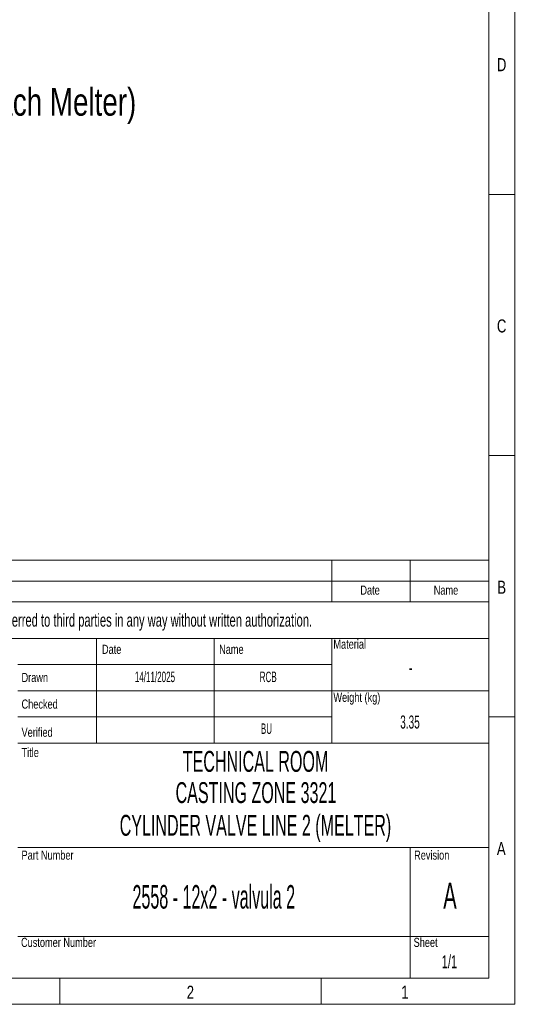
# Model space of a CAD drawing. Header units: millimetres. Extents: x 15 to 592, y 5 to 415.
# Tile 11 of 12: x 494 to 592, y 5 to 193. Entities that reach past the tile are written whole.
import ezdxf

# ---------------------------------------------------------------- set-up
doc = ezdxf.new("R2010")
doc.units = ezdxf.units.MM
doc.layers.add('COTAS', color=166, linetype='Continuous')
doc.layers.add('SLD-0', color=179, linetype='Continuous')
doc.styles.add('SLDTEXTSTYLE0', font='TXT', dxfattribs={"width": 0.75})
doc.styles.add('SLDTEXTSTYLE1', font='TXT', dxfattribs={"width": 0.574367})
doc.styles.add('SLDTEXTSTYLE2', font='TXT', dxfattribs={"width": 0.638186})
doc.styles.add('SLDTEXTSTYLE3', font='TXT', dxfattribs={"width": 0.510549})

msp = doc.modelspace()

# ---------------------------------------------------------------- linework, layer by layer
at = {"color": 7, "linetype": 'Continuous', "lineweight": 18}
for p, q in [((589, 415), (589, 5)), ((584, 410), (584, 10)), ((584, 160), (589, 160)), ((584, 110), (589, 110)), ((404, 90), (584, 90)), ((554, 90), (554, 82)), ((569, 90), (569, 82)), ((584, 90), (584, 10)), ((404, 86), (584, 86)), ((404, 82), (584, 82)), ((404, 75), (584, 75)), ((509, 75), (509, 55)), ((531.5, 75), (531.5, 55)), ((554, 75), (554, 70)), ((554, 70), (494, 70)), ((554, 70), (554, 65)), ((554, 65), (494, 65)), ((554, 65), (554, 60)), ((554, 65), (584, 65)), ((554, 60), (494, 60)), ((554, 60), (554, 55)), ((584, 60), (589, 60)), ((494, 55), (509, 55)), ((509, 55), (531.5, 55)), ((531.5, 55), (554, 55)), ((554, 55), (584, 55)), ((494, 35), (584, 35)), ((569, 35), (569, 10)), ((494, 18), (584, 18)), ((584, 10), (20, 10)), ((404, 10), (584, 10)), ((502, 10), (502, 5)), ((552, 10), (552, 5)), ((589, 5), (15, 5))]:
    msp.add_line(p, q, dxfattribs=at)

# ---------------------------------------------------------------- texts
at = {"color": 7, "linetype": 'Continuous', "lineweight": 0}
for s, insert, char_height, attachment_point, style in [('D', (586.47135, 186.06267), 2.5, 2, 'SLDTEXTSTYLE0'), ('C', (586.47396, 136.06267), 2.5, 2, 'SLDTEXTSTYLE0'), ('Date', (561.32058, 85.13631), 1.75, 2, 'SLDTEXTSTYLE0'), ('Name', (575.83281, 85.13631), 1.75, 2, 'SLDTEXTSTYLE0'), ('B', (586.4809, 86.06267), 2.5, 2, 'SLDTEXTSTYLE0'), ('Date', (510.07035, 73.81161), 1.75, 1, 'SLDTEXTSTYLE0'), ('Name', (532.46556, 73.81161), 1.75, 1, 'SLDTEXTSTYLE0'), ('Material', (554.31017, 74.79649), 1.75, 1, 'SLDTEXTSTYLE0'), ('Drawn', (494.70003, 68.42429), 1.75, 1, 'SLDTEXTSTYLE0'), ('Weight (kg)', (554.31017, 64.62334), 1.75, 1, 'SLDTEXTSTYLE0'), ('Checked', (494.70003, 63.32744), 1.75, 1, 'SLDTEXTSTYLE0'), ('Verified', (494.70003, 57.93582), 1.75, 1, 'SLDTEXTSTYLE0'), ('Title', (494.70003, 54.07419), 1.75, 1, 'SLDTEXTSTYLE0'), ('A', (586.40017, 36.06267), 2.5, 2, 'SLDTEXTSTYLE0'), ('Part Number', (494.70003, 34.42461), 1.75, 1, 'SLDTEXTSTYLE0'), ('Revision', (569.74402, 34.42461), 1.75, 1, 'SLDTEXTSTYLE0'), ('2558 - 12x2 - valvula 2', (531.45123, 27.81843), 4.5, 2, 'SLDTEXTSTYLE3'), ('Customer Number', (494.6026, 17.72408), 1.75, 1, 'SLDTEXTSTYLE0'), ('Sheet', (569.64658, 17.72408), 1.75, 1, 'SLDTEXTSTYLE0'), ('2', (526.97483, 8.56267), 2.5, 2, 'SLDTEXTSTYLE0'), ('1', (567.97483, 8.56267), 2.5, 2, 'SLDTEXTSTYLE0')]:
    msp.add_mtext(s, dxfattribs=dict(at, insert=insert, char_height=char_height, attachment_point=attachment_point, style=style))
at = {"layer": 'COTAS', "insert": (436.39851, 180.34268), "char_height": 5.2916667, "attachment_point": 1, "style": 'SLDTEXTSTYLE0'}
msp.add_mtext('QTY: 4 units (one for each Melter)', dxfattribs=at)
at = {"layer": 'SLD-0', "color": 7, "attachment_point": 2}
for s, insert, char_height, style in [('This drawing is property of INSERTEC. Must not be copied or transferred to third parties in any way without written authorization.', (489.52452, 79.76737), 2.5, 'SLDTEXTSTYLE2'), ('14/11/2025', (520.19939, 68.66294), 2, 'SLDTEXTSTYLE1'), ('RCB', (541.85295, 68.66294), 2, 'SLDTEXTSTYLE1'), ('-', (569.09125, 70.67163), 2.5, 'SLDTEXTSTYLE1'), ('3.35', (568.95465, 60.26743), 2.5, 'SLDTEXTSTYLE1'), ('BU', (541.51573, 58.74879), 2, 'SLDTEXTSTYLE1'), ('TECHNICAL ROOM', (539.43008, 53.48919), 4, 'SLDTEXTSTYLE1'), ('CASTING ZONE 3321', (539.51141, 47.51473), 4, 'SLDTEXTSTYLE1'), ('CYLINDER VALVE LINE 2 (MELTER)', (539.41307, 41.25275), 4, 'SLDTEXTSTYLE1'), ('A', (576.59481, 28.30463), 5, 'SLDTEXTSTYLE1'), ('1/1', (576.49515, 14.40205), 2.5, 'SLDTEXTSTYLE2')]:
    msp.add_mtext(s, dxfattribs=dict(at, insert=insert, char_height=char_height, style=style))

doc.saveas('drawing.dxf')
